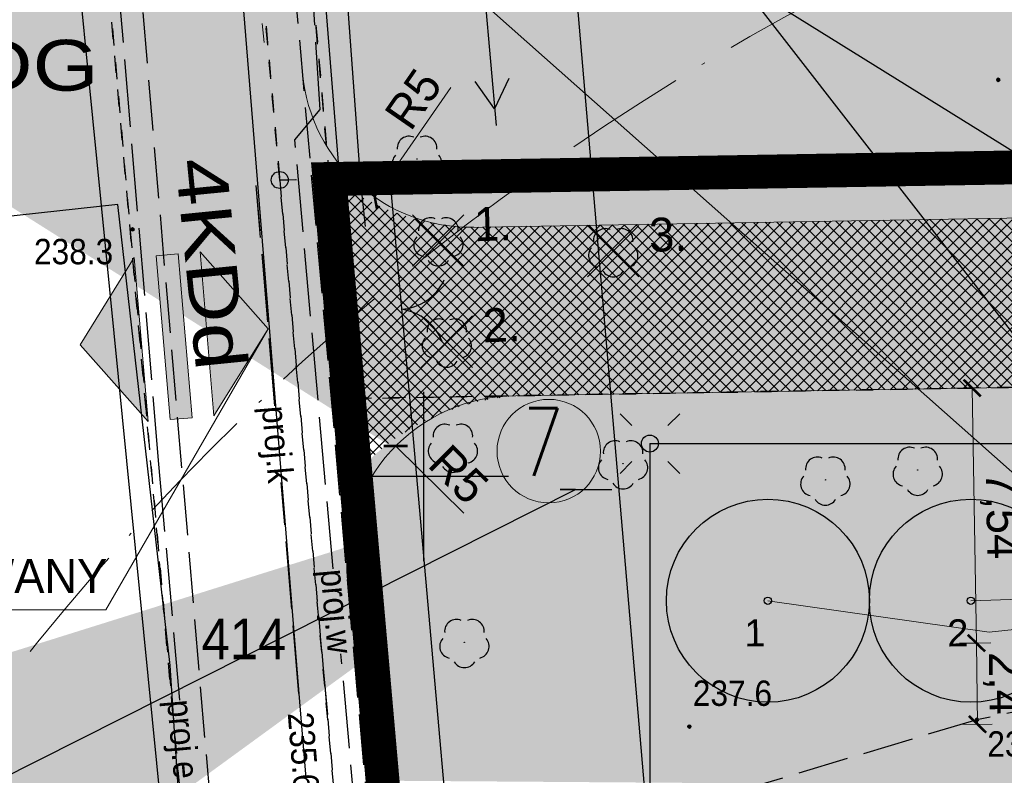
# Model space of a CAD drawing. Extents: x 40810 to 6568062, y -66833 to 5647239.
# Tile 7 of 43: x 6567738 to 6567767, y 5646991 to 5647013. Entities that reach past the tile are written whole.
import ezdxf
from ezdxf import colors
from ezdxf.entities.mleader import LeaderData, LeaderLine
from ezdxf.enums import TextEntityAlignment as Align
from ezdxf.math import Vec2, Vec3

# ---------------------------------------------------------------- set-up
doc = ezdxf.new("R2010")
doc.units = 0
doc.header["$MEASUREMENT"] = 0
for name, pattern in [('ACAD_ISO10W100', [18, 12, -3, 0, -3]), ('DGN_STYLE_2191', [1, -0.25, 0.5, -0.25]), ('DGN_STYLE_9021', [7.5, 3.75, 3.75]), ('KTJZ01_05', [2, 1.5, -0.5]), ('PZAG_03_05', [9, 4.5, 4.5]), ('SUPE_P_01_05', [2.5, 2, -0.5]), ('SUPK_P_01_05', [2.5, 2, -0.5]), ('SUPW_P_01_05', [2.5, 2, -0.5])]:
    doc.linetypes.add(name, pattern=pattern)
doc.layers.get('0').update_dxf_attribs({"linetype": 'CONTINUOUS'})
doc.layers.get('Defpoints').update_dxf_attribs({"linetype": 'CONTINUOUS'})
for name, color, linetype, lineweight in [('_EKO_DŹ_odwierty', 4, 'CONTINUOUS', 25), ('_Eko_DŹ_odwierty_obszar', 4, 'CONTINUOUS', 25), ('_EKO_DŹ_odwierty_OPIS', 3, 'CONTINUOUS', 15), ('_EKO_DŹ_poziomy', 3, 'CONTINUOUS', 20), ('A_wymiarowanie', 176, 'CONTINUOUS', 9), ('E_opisy', 7, 'CONTINUOUS', 15), ('l. przekrojowa', 1, 'CONTINUOUS', 30), ('l.widokowa', 140, 'CONTINUOUS', 15), ('szraf1', 8, 'CONTINUOUS', 5), ('wymiarowanie', 176, 'CONTINUOUS', 9)]:
    doc.layers.add(name, color=color, linetype=linetype, lineweight=lineweight)
for name, color, linetype in [('BDOT1', 7, 'CONTINUOUS'), ('EWID', 7, 'CONTINUOUS'), ('GESUT1', 7, 'CONTINUOUS'), ('GESUT2', 7, 'CONTINUOUS'), ('PZAG', 7, 'CONTINUOUS'), ('REDAKCJA1', 7, 'CONTINUOUS'), ('Z-zielen', 62, 'CONTINUOUS')]:
    doc.layers.add(name, color=color, linetype=linetype)
doc.styles.add('Arial_1', font='arial.ttf')
doc.styles.get("Standard").update_dxf_attribs({"font": 'GOTHIC.TTF'})
doc.styles.add('STYLE-GEO_140', font='geo_140.shx', dxfattribs={"bigfont": 'geo_140big.shx'})
doc.styles.add('STYLE-SWISSNRW_1250', font='SWISSNRW_1250.shx')
doc.dimstyles.new('Skala 1-50', dxfattribs={"dimtxt": 1, "dimasz": 0.5, "dimexe": 0.5, "dimexo": 0.5, "dimgap": 0.2, "dimtad": 1, "dimtxsty": 'Standard', "dimblk": 'ARCHTICK', "dimcen": 0.5, "dimclrd": 256, "dimclre": 256, "dimadec": 0, "dimazin": 0, "dimtfac": 1, "dimtdec": 1, "dimtmove": 1, "dimatfit": 3, "dimldrblk": 'ARCHTICK', "dimfxl": 0, "dimlwd": -1, "dimlwe": -1, "dimarcsym": 0})
pattern_1 = [(0, (0.0400000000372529, 0.01999999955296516), (0, 1), [0, -1]), (0, (0.3600000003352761, 0.0400000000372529), (0, 1), [0, -1]), (0, (0.1799999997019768, 0.2599999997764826), (0, 1), [0, -1]), (0, (0.400000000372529, 0.4199999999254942), (0, 1), [0, -1]), (0, (0.1399999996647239, 0.4800000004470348), (0, 1), [0, -1]), (0, (0.2199999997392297, 0.7199999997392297), (0, 1), [0, -1]), (0, (0.0800000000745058, 0.900000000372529), (0, 1), [0, -1]), (0, (0.400000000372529, 0.8799999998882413), (0, 1), [0, -1]), (0, (0.6399999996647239, 0.9199999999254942), (0, 1), [0, -1]), (0, (0.7599999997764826, 0.6799999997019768), (0, 1), [0, -1]), (0, (0.9599999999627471, 0.6600000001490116), (0, 1), [0, -1]), (0, (0.9599999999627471, 0.2999999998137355), (0, 1), [0, -1]), (0, (0.7800000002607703, 0.1799999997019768), (0, 1), [0, -1]), (0, (0.5, 0.2400000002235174), (0, 1), [0, -1]), (0, (0.6799999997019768, 0.4199999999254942), (0, 1), [0, -1]), (0, (0.5, 0.599999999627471), (0, 1), [0, -1]), (0, (0.9199999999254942, 0.0400000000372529), (0, 1), [0, -1])]

# ---------------------------------------------------------------- blocks, each defined once
blk = doc.blocks.new('K100')
at = {"layer": 'REDAKCJA1', "color": 7, "linetype": 'Continuous'}
for p, q in [((8.585629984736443e-09, -50.00186269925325), (8.585629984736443e-09, 50.00186273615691)), ((50.00186272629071, 1.845182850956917e-08), (-50.00186270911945, 1.845182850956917e-08))]:
    blk.add_line(p, q, dxfattribs=at)
blk = doc.blocks.new('OBOP02_1')
at = {"layer": 'BDOT1', "color": 7, "linetype": 'Continuous'}
blk.add_circle((4.536559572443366e-09, -2.65572452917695e-09), 0.01, dxfattribs=at)
for centre, radius, start, end in [((-0.4702281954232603, 0.6472135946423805), 0.6999999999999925, 66, 186), ((0.4702282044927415, 0.6472135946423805), 0.6999999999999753, 354.0000000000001, 114), ((-0.7608452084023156, -0.2472135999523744), 0.6999999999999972, 138, 258.0000000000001), ((0.7608452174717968, -0.2472135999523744), 0.6999999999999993, 282, 42.00000000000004), ((4.536559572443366e-09, -0.8000000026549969), 0.6999999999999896, 210, 330.0000000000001)]:
    blk.add_arc(centre, radius, start, end, dxfattribs=at)
blk = doc.blocks.new('DWG_H0_11')
at = {"layer": 'BDOT1', "linetype": 'Continuous'}
blk.add_hatch(color=7, dxfattribs=at).paths.add_polyline_path([(0.08999999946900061, -2.728484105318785e-10, 0.9999999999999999), (-0.09000000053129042, -2.728484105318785e-10, 0.9999999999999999)], flags=16)
at = {"layer": 'BDOT1', "color": 7, "linetype": 'Continuous'}
blk.add_lwpolyline([(0.08999999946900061, -2.728484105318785e-10, 0.9999999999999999), (-0.09000000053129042, -2.728484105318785e-10, 0.9999999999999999)], format="xyb", close=True, dxfattribs=at)
blk = doc.blocks.new('RTPW01_1')
at = {"layer": 'BDOT1', "color": 7, "linetype": 'Continuous'}
blk.add_circle((-5.311449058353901e-10, -2.728484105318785e-10), 0.09, dxfattribs=at)
blk.add_blockref('DWG_H0_11', (-5.311449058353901e-10, -2.728484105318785e-10), dxfattribs=at)
blk = doc.blocks.new('SUPE04_1')
at = {"layer": 'GESUT1', "color": 230, "linetype": 'Continuous'}
for p, q in [((0.004300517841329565, -4.999418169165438), (0.004279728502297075, 5.000622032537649)), ((-0.9957185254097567, 2.30060891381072), (0.004282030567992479, 4.000617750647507)), ((0.004282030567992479, 4.000617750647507), (1.004289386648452, 2.300612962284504))]:
    blk.add_line(p, q, dxfattribs=at)
blk = doc.blocks.new('SUPE00_1')
at = {"layer": 'GESUT1', "color": 230, "linetype": 'Continuous', "rotation": 270}
blk.add_blockref('SUPE04_1', (4.999418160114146, 0.004300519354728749), dxfattribs=at)
blk = doc.blocks.new('EGBP04_1')
at = {"layer": 'EWID', "color": 92, "linetype": 'Continuous'}
blk.add_circle((-2.328306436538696e-10, 3.899913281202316e-09), 0.5, dxfattribs=at)
blk = doc.blocks.new('Y0_18R')
at = {"layer": 'EWID', "linetype": 'Continuous'}
h = blk.add_hatch(color=7, dxfattribs=at)
edge = h.paths.add_edge_path()
edge.add_arc((4.536559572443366e-09, 1.815351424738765e-09), 0.09, 0, 360)
at = {"layer": 'EWID', "color": 92, "linetype": 'Continuous'}
blk.add_circle((4.536559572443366e-09, 1.815351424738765e-09), 0.09, dxfattribs=at)
blk = doc.blocks.new('ZJZAD')
at = {"layer": 'wymiarowanie', "linetype": 'Continuous'}
for points in [[(6567732.513927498, 5647006.678935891), (6567732.513927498, 5646999.738248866), (6567729.92421327, 5647003.208592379)], [(6567734.37367898, 5647006.678935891), (6567733.443803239, 5647006.678935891), (6567733.443803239, 5646999.738248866), (6567734.37367898, 5646999.738248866)], [(6567735.303554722, 5647006.678935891), (6567735.303554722, 5646999.738248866), (6567737.89326895, 5647003.208592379)]]:
    blk.add_hatch(color=1, dxfattribs=at).paths.add_polyline_path(points)
at = {"layer": 'wymiarowanie', "color": 1, "linetype": 'Continuous'}
for points in [[(6567732.513927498, 5647006.678935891), (6567732.513927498, 5646999.738248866), (6567729.92421327, 5647003.208592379), (6567732.513927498, 5647006.678935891)], [(6567735.303554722, 5647006.678935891), (6567735.303554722, 5646999.738248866), (6567737.89326895, 5647003.208592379), (6567735.303554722, 5647006.678935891)]]:
    blk.add_lwpolyline(points, dxfattribs=at)
blk.add_lwpolyline([(6567734.37367898, 5647006.678935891), (6567733.443803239, 5647006.678935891), (6567733.443803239, 5646999.738248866), (6567734.37367898, 5646999.738248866)], close=True, dxfattribs=at)
blk = doc.blocks.new('KTOK02_6')
at = {"layer": 'BDOT1', "color": 7, "linetype": 'Continuous'}
for centre, radius, start, end in [((-5.059674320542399, -0.5708176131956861), 5.1048333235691, 6.334216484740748, 66.47685954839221), ((5.078386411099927, -0.5640605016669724), 5.094869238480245, 113.457350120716, 173.7297967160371)]:
    blk.add_arc(centre, radius, start, end, dxfattribs=at)
blk = doc.blocks.new('_ArchTick')
at = {"color": 0, "linetype": 'ByBlock', "const_width": 0.15}
blk.add_lwpolyline([(-0.5, -0.5), (0.5, 0.5)], dxfattribs=at)
blk = doc.blocks.new('*D289')
at = {"layer": 'Defpoints', "color": 0}
for p in [(6567766.208843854, 5647002.613537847), (6567767.13409227, 5647002.62920848), (6567767.261785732, 5646995.089744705)]:
    blk.add_point(p, dxfattribs=at)
at = {"layer": 'wymiarowanie'}
for p, q in [((6567766.634163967, 5647002.620741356), (6567765.708915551, 5647002.605070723)), ((6567766.336537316, 5646995.074074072), (6567766.208843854, 5647002.613537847)), ((6567766.761857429, 5646995.081277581), (6567765.836609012, 5646995.065606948))]:
    blk.add_line(p, q, dxfattribs=at)
at = {"layer": 'wymiarowanie', "linetype": 'Continuous', "xscale": 0.5000000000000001, "yscale": 0.5000000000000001, "zscale": 0.5}
for p, rotation in [((6567766.208843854, 5647002.613537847), 90.97030732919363), ((6567766.336537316, 5646995.074074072), 270.9703073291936)]:
    blk.add_blockref('_ArchTick', p, dxfattribs=dict(at, rotation=rotation))
at = {"layer": 'wymiarowanie', "color": 0, "linetype": 'Continuous', "insert": (6567767.043620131, 5646998.856862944), "char_height": 1, "attachment_point": 5, "rotation": 270.9703073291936}
blk.add_mtext('7,54', dxfattribs=at)
blk = doc.blocks.new('*D290')
at = {"layer": 'Defpoints', "color": 0}
for p in [(6567767.261785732, 5646995.089744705), (6567767.296749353, 5646992.689999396), (6567766.369052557, 5646992.676483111)]:
    blk.add_point(p, dxfattribs=at)
at = {"layer": 'wymiarowanie'}
for p, q in [((6567766.761838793, 5646995.082460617), (6567765.834141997, 5646995.068944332)), ((6567766.334088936, 5646995.07622842), (6567766.369052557, 5646992.676483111)), ((6567766.796802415, 5646992.682715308), (6567765.869105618, 5646992.669199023))]:
    blk.add_line(p, q, dxfattribs=at)
at = {"layer": 'wymiarowanie', "linetype": 'Continuous', "xscale": 0.5000000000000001, "yscale": 0.5000000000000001, "zscale": 0.5}
for p, rotation in [((6567766.334088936, 5646995.07622842), 90.83472451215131), ((6567766.369052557, 5646992.676483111), 270.8347245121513)]:
    blk.add_blockref('_ArchTick', p, dxfattribs=dict(at, rotation=rotation))
at = {"layer": 'wymiarowanie', "color": 0, "linetype": 'Continuous', "insert": (6567767.122529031, 5646993.887588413), "char_height": 1, "attachment_point": 5, "rotation": 270.8347245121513}
blk.add_mtext('2,4', dxfattribs=at)
blk = doc.blocks.new('*D310')
at = {"layer": 'Defpoints', "color": 0}
for p in [(6567751.396256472, 5647012.362912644), (6567748.55107865, 5647008.25134808)]:
    blk.add_point(p, dxfattribs=at)
at = {"layer": 'wymiarowanie'}
blk.add_line((6567750.797275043, 5647011.497324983), (6567748.55107865, 5647008.25134808), dxfattribs=at)
at = {"layer": 'wymiarowanie', "linetype": 'Continuous', "xscale": 0.5, "yscale": 0.5, "zscale": 0.5, "rotation": 235.3169999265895}
blk.add_blockref('_ArchTick', (6567748.55107865, 5647008.25134808), dxfattribs=at)
at = {"layer": 'wymiarowanie', "color": 0, "linetype": 'Continuous', "insert": (6567749.691136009, 5647011.151097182), "char_height": 1, "attachment_point": 5, "rotation": 55.31699992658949}
blk.add_mtext('R5', dxfattribs=at)
blk = doc.blocks.new('*D311')
at = {"layer": 'Defpoints', "color": 0}
for p in [(6567749.168596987, 5647000.899592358), (6567752.723204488, 5646997.383235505)]:
    blk.add_point(p, dxfattribs=at)
at = {"layer": 'wymiarowanie'}
blk.add_line((6567751.179282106, 5646998.910543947), (6567749.168596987, 5647000.899592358), dxfattribs=at)
at = {"layer": 'wymiarowanie', "linetype": 'Continuous', "xscale": 0.5, "yscale": 0.5, "zscale": 0.5, "rotation": 135.3099406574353}
blk.add_blockref('_ArchTick', (6567749.168596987, 5647000.899592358), dxfattribs=at)
at = {"layer": 'wymiarowanie', "color": 0, "linetype": 'Continuous', "insert": (6567751.030534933, 5647000.060018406), "char_height": 1, "attachment_point": 5, "rotation": 315.3099406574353}
blk.add_mtext('R5', dxfattribs=at)

msp = doc.modelspace()

# ---------------------------------------------------------------- hatches: boundary and pattern name
at = {"layer": 'szraf1', "true_color": 0xc7c8ca}
h = msp.add_hatch(dxfattribs=at)
h.set_pattern_fill('ANSI37', color=9, scale=2, style=0)
h.set_pattern_definition([(45, (0, 0), (-0.1767766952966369, 0.1767766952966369), []), (135, (0, 0), (-0.1767766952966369, -0.1767766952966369), [])])
h.paths.add_polyline_path([(6567823.290277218, 5646949.789298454), (6567823.249822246, 5646947.075506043), (6567815.664571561, 5646947.380083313, 0.1966573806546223), (6567818.004233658, 5646952.370491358), (6567818.831690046, 5646976.873305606, 0.1608154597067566), (6567817.350105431, 5646983.958499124), (6567809.203317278, 5646997.767785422, 0.2654325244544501), (6567799.729148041, 5647003.178499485), (6567753.06303861, 5647002.389708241, 0.2081719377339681), (6567747.979839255, 5647000.074529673), (6567747.209997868, 5647008.789999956), (6567747.350053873, 5647008.792367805, 0.1638587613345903), (6567751.584473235, 5647007.366387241), (6567799.729148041, 5647008.178499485, -0.2744804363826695), (6567813.50975784, 5647000.308369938), (6567821.656545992, 5646986.49908364, -0.14264435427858), (6567823.866820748, 5646977.829202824), (6567822.996147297, 5646952.046635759, 0.08184528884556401)])
at = {"layer": 'Z-zielen', "linetype": 'Continuous'}
h = msp.add_hatch(dxfattribs=at)
h.set_pattern_fill('STIPPLE', color=256, style=0)
h.set_pattern_definition(pattern_1)
h.paths.add_polyline_path([(6567834.600000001, 5646957.495000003), (6567823.191362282, 5646957.827383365), (6567823.444938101, 5646965.336324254), (6567828.442089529, 5646965.167571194), (6567828.863972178, 5646977.660449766), (6567823.866820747, 5646977.829202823, 0.1426547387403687), (6567821.656545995, 5646986.499083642), (6567813.2373845, 5647000.769395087, 0.2607595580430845), (6567799.458200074, 5647008.176205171), (6567751.703012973, 5647007.367391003), (6567753.913369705, 5647007.404827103), (6567751.011241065, 5647008.834453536), (6567829.898409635, 5647009.741269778)])
h.paths.add_polyline_path([(6567821.79, 5646988.53), (6567828.8, 5646988.46), (6567828.94, 5647000.44), (6567821.94, 5647000.52)], flags=16)
h.paths.add_polyline_path([(6567821.940000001, 5647003.02), (6567820.471388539, 5647003.038372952), (6567820.303639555, 5646991.746975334), (6567818.547591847, 5646991.768944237), (6567820.448493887, 5646988.546803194), (6567821.790000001, 5646988.53)], flags=16)
h.paths.add_polyline_path([(6567829.530103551, 5646985.826366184, 0.9999999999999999), (6567825.131237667, 5646985.826366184, 0.9999999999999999)], flags=16)
h.paths.add_polyline_path([(6567821.94, 5647003.02), (6567825.040000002, 5647003.02), (6567825.040000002, 5647000.52), (6567821.94, 5647000.52)], flags=16)
edge = h.paths.add_edge_path()
edge.add_arc((6567747.431800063, 5647001.680976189), 7.111861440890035, -80.85914135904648, 5.919009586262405, ccw=False)
edge.add_line((6567748.561161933, 5646994.662188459), (6567748.005706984, 5647000.103134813))
edge.add_arc((6567753.177665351, 5646995.400115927), 6.990532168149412, 91.00105870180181, 137.7187995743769, ccw=False)
edge.add_line((6567753.055534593, 5647002.389581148), (6567754.503133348, 5647002.41409866))
h = msp.add_hatch(dxfattribs=at)
h.set_pattern_fill('STIPPLE', color=256, style=0)
h.set_pattern_definition(pattern_1)
h.paths.add_polyline_path([(6567747.986422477, 5647000.000000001), (6567748.78050151, 5646991.010109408), (6567776.083981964, 5646990.813566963), (6567776.232098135, 5646993.83994063), (6567795.522885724, 5646992.89581478, 0.4504941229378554), (6567796.570643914, 5646993.969516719), (6567796.500269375, 5646998.124673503), (6567782.902219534, 5646997.894367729), (6567782.842761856, 5647001.404954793), (6567772.844195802, 5647001.23561231), (6567772.81898224, 5647002.724308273), (6567753.063037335, 5647002.389708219, 0.2147228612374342)])

# ---------------------------------------------------------------- linework, layer by layer
at = {"lineweight": 5}
msp.add_circle((6567753.69314584, 5647000.748383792), 1.529578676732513, dxfattribs=at)
at = {"layer": '_EKO_DŹ_odwierty'}
for centre in [(6567760.17066661, 5646996.327922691), (6567766.17066661, 5646996.327922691)]:
    msp.add_circle(centre, 0.1078126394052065, dxfattribs=at)
at = {"layer": '_Eko_DŹ_odwierty_obszar'}
for centre in [(6567760.17066661, 5646996.327922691), (6567766.17066661, 5646996.327922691)]:
    msp.add_circle(centre, 3, dxfattribs=at)
at = {"layer": '_EKO_DŹ_poziomy'}
for points in [[(6567766.17066661, 5646996.327922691), (6567766.17066661, 5646996.327922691), (6567766.17066661, 5646996.327922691), (6567772.624539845, 5646996.542482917), (6567780.375629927, 5646995.9064544), (6567780.743546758, 5646995.892850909), (6567781.087245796, 5646995.997746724), (6567781.292114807, 5646995.968518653)], [(6567760.17066661, 5646996.327922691), (6567766.713039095, 5646995.401859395), (6567773.469039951, 5646996.114749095), (6567776.594787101, 5646995.818625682), (6567778.31703623, 5646995.393421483), (6567780.088091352, 5646995.648573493), (6567781.073779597, 5646995.748109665), (6567781.278648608, 5646995.718881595)]]:
    msp.add_lwpolyline(points, dxfattribs=at)
at = {"layer": 'BDOT1', "color": 7, "linetype": 'DGN_STYLE_9021'}
for points in [[(6567748.14, 5647008.69), (6567746.41, 5647032.28)], [(6567748.28, 5647007.39), (6567748.14, 5647008.69), (6567786.71, 5647009.83), (6567786.9, 5647009.74)], [(6567740.95, 5647008.04), (6567727.33, 5647006.55)], [(6567743.71, 5646975.98), (6567743.71, 5646976.03), (6567742.5, 5646994.41), (6567740.95, 5647008.04)]]:
    msp.add_lwpolyline(points, dxfattribs=at)
at = {"layer": 'BDOT1', "color": 7, "linetype": 'KTJZ01_05'}
msp.add_lwpolyline([(6567740.08, 5647032.17), (6567740.84, 5647023.67), (6567745.84, 5646965.1), (6567750.55, 5646965.68), (6567748.8, 5646984.74), (6567748.58, 5646987.49), (6567745.36, 5647023.84), (6567744.6, 5647032.25)], dxfattribs=at)
msp.add_lwpolyline([(6567748.58, 5646987.49), (6567748.8, 5646984.74), (6567767.38, 5646989.77), (6567776.79, 5646991.74), (6567800.63, 5646990.6), (6567800.82, 5646993.77), (6567776.54, 5646994.91), (6567766.35, 5646992.81)], close=True, dxfattribs=at)
at = {"layer": 'EWID', "color": 92, "linetype": 'DGN_STYLE_2191'}
for p, q in [((6567739.12, 5647032.16), (6567746.37, 5646950.17)), ((6567746.37, 5646950.17), (6567739.12, 5647032.16)), ((6567745.74, 5647008.76), (6567743.65, 5647032.23)), ((6567743.65, 5647032.23), (6567745.74, 5647008.76)), ((6567747.21, 5647008.79), (6567745.14, 5647032.26)), ((6567745.14, 5647032.26), (6567747.21, 5647008.79)), ((6567786.84, 5647009.46), (6567747.21, 5647008.79)), ((6567747.21, 5647008.79), (6567786.84, 5647009.46)), ((6567745.74, 5647008.76), (6567747.21, 5647008.79)), ((6567747.21, 5647008.79), (6567745.74, 5647008.76)), ((6567750.97, 5646949.98), (6567745.74, 5647008.76)), ((6567745.74, 5647008.76), (6567750.97, 5646949.98)), ((6567747.21, 5647008.79), (6567747.783237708, 5647002.30028596)), ((6567747.783237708, 5647002.30028596), (6567747.21, 5647008.79)), ((6567747.783237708, 5647002.30028596), (6567830.442964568, 5647003.700267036)), ((6567830.442964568, 5647003.700267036), (6567747.783237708, 5647002.30028596)), ((6567752.41, 5646949.92), (6567747.783237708, 5647002.30028596)), ((6567747.783237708, 5647002.30028596), (6567752.41, 5646949.92))]:
    msp.add_line(p, q, dxfattribs=at)
at = {"layer": 'GESUT1', "color": 1, "linetype": 'Continuous'}
for p, q in [((6567755.800315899, 5647001.854610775), (6567756.15386917, 5647001.501057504)), ((6567757.568082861, 5647001.854610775), (6567757.21452959, 5647001.501057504)), ((6567756.68419938, 5647000.970727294), (6567756.68419938, 5646969.919999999)), ((6567756.68419938, 5647000.970727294), (6567775.566450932, 5647000.970727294)), ((6567755.800315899, 5647000.086843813), (6567756.15386917, 5647000.440397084)), ((6567757.568082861, 5647000.086843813), (6567757.21452959, 5647000.440397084))]:
    msp.add_line(p, q, dxfattribs=at)
at = {"layer": 'GESUT1', "color": 44, "linetype": 'Continuous'}
msp.add_lwpolyline([(6567746.36, 5646992.98), (6567744.68, 5647013.76)], dxfattribs=at)
at = {"layer": 'GESUT1', "color": 1, "linetype": 'Continuous'}
msp.add_circle((6567756.68419938, 5647000.970727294), 0.25, dxfattribs=at)
at = {"layer": 'GESUT2', "color": 5, "linetype": 'SUPW_P_01_05'}
for points in [[(6567747.32, 5646997.27), (6567746.19, 5647009.95), (6567746.94, 5647010.84), (6567745.55, 5647032.27)], [(6567751.21, 5646949.35), (6567751.35, 5646952.13), (6567747.55, 5646994.76)]]:
    msp.add_lwpolyline(points, dxfattribs=at)
at = {"layer": 'GESUT2', "color": 230, "linetype": 'SUPE_P_01_05'}
msp.add_lwpolyline([(6567742.788184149, 5646993.393526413), (6567742.170163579, 5647000.364901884), (6567740.731485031, 5647017.412901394), (6567739.48663686, 5647032.164057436)], dxfattribs=at)
at = {"layer": 'GESUT2', "color": 44, "linetype": 'SUPK_P_01_05'}
for points in [[(6567745.593698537, 5647002.082296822), (6567745.04558214, 5647008.594142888)], [(6567747.147257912, 5646983.625384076), (6567745.784096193, 5646999.820295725)]]:
    msp.add_lwpolyline(points, dxfattribs=at)
at = {"layer": 'l. przekrojowa', "color": 7, "linetype": 'Continuous'}
msp.add_lwpolyline([(6567748.988470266, 5647008.897045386), (6567749.561708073, 5647002.452330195), (6567751.464135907, 5646980.914652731)], dxfattribs=at)
at = {"layer": 'l.widokowa', "color": 5, "linetype": 'Continuous'}
for p, q in [((6567751.15950907, 5647007.358185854), (6567799.458200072, 5647008.17620517)), ((6567752.723204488, 5647002.383952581), (6567799.542871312, 5647003.176922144))]:
    msp.add_line(p, q, dxfattribs=at)
for centre, start, end in [((6567751.396256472, 5647012.362912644), 185.1637138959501, 270.9703073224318), ((6567752.723204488, 5646997.383235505), 90, 185.1637139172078)]:
    msp.add_arc(centre, 5, start, end, dxfattribs=at)
at = {"layer": 'PZAG', "color": 53, "linetype": 'Continuous'}
for points in [[(6567745.63, 5647032.27), (6567751.62, 5646957.55), (6567751.62, 5646957.34), (6567758.07, 5646951.67)], [(6567739.51, 5646952.44), (6567745.63, 5646956.09), (6567738.08, 5647032.14)]]:
    msp.add_lwpolyline(points, dxfattribs=at)
at = {"layer": 'PZAG', "color": 191, "linetype": 'PZAG_03_05'}
msp.add_lwpolyline([(6567752.96, 5647032.39), (6567757.87, 5646974.96), (6567757.87, 5646974.59), (6567831.71, 5646971.95)], dxfattribs=at)
at = {"layer": 'wymiarowanie'}
for p, q in [((6567745.278934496, 5647012.82266461), (6567745.225565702, 5647013.384083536)), ((6567746.838479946, 5646996.41685418), (6567747.166510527, 5646992.966100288))]:
    msp.add_line(p, q, dxfattribs=at)
at = {"layer": 'wymiarowanie', "color": 7, "linetype": 'Continuous'}
msp.add_line((6567745.04558214, 5647008.594142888), (6567745.158170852, 5647007.256543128), dxfattribs=at)
at = {"layer": 'wymiarowanie', "color": 1, "linetype": 'Continuous', "lineweight": 30}
for p, q in [((6567749.664351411, 5647007.730648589), (6567751.185648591, 5647006.209351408)), ((6567749.664351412, 5647006.20935141), (6567751.185648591, 5647007.730648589)), ((6567754.838744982, 5647007.418035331), (6567756.360042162, 5647005.89673815)), ((6567754.838744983, 5647005.896738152), (6567756.360042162, 5647007.418035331)), ((6567749.919351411, 5647004.74564859), (6567751.440648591, 5647003.224351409)), ((6567749.919351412, 5647003.224351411), (6567751.440648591, 5647004.74564859))]:
    msp.add_line(p, q, dxfattribs=at)
at = {"layer": 'wymiarowanie', "color": 30, "linetype": 'KTJZ01_05', "const_width": 1}
msp.add_lwpolyline([(6567786.84, 5647009.460000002), (6567747.210000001, 5647008.789999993), (6567747.783237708, 5647002.30028596), (6567752.41, 5646949.92), (6567823.249822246, 5646947.075506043), (6567823.41, 5646957.820000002), (6567834.6, 5646957.54), (6567830.44, 5647003.7), (6567829.857942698, 5647010.192665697), (6567786.84, 5647009.460000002)], dxfattribs=at)
at = {"layer": 'wymiarowanie', "linetype": 'Continuous'}
msp.add_lwpolyline([(6567745.396491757, 5647004.367036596), (6567740.59769765, 5646996.055281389), (6567729.423449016, 5646996.055281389)], dxfattribs=at)
at = {"layer": 'wymiarowanie', "color": 1, "linetype": 'ACAD_ISO10W100', "ltscale": 0.3}
msp.add_arc((6567796.86, 5646947.89), 75, 29.26094233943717, 153.7692888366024, dxfattribs=at)

# ---------------------------------------------------------------- block references
at = {"layer": 'BDOT1', "color": 7, "linetype": 'Continuous', "xscale": 0.5, "yscale": 0.5, "zscale": 0.5}
for name, p in [('RTPW01_1', (6567766.98, 5647011.72)), ('OBOP02_1', (6567749.8, 5647009.38)), ('OBOP02_1', (6567750.43, 5647006.97)), ('RTPW01_1', (6567741.39, 5647007.3)), ('OBOP02_1', (6567755.6, 5647006.65)), ('OBOP02_1', (6567750.68, 5647003.98)), ('OBOP02_1', (6567750.86, 5647000.87)), ('OBOP02_1', (6567755.89, 5647000.38)), ('OBOP02_1', (6567764.6, 5647000.19)), ('OBOP02_1', (6567761.87, 5646999.9)), ('OBOP02_1', (6567751.2, 5646995.1)), ('RTPW01_1', (6567766.35, 5646992.81)), ('RTPW01_1', (6567757.85, 5646992.61))]:
    msp.add_blockref(name, p, dxfattribs=at)
at = {"layer": 'BDOT1', "color": 7, "linetype": 'Continuous', "xscale": 0.2999986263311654, "yscale": 0.2999986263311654, "zscale": 0.2999986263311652, "rotation": 268.066306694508}
msp.add_blockref('KTOK02_6', (6567749.34298835, 5647004.94269223), dxfattribs=at)
at = {"layer": 'EWID', "color": 92, "linetype": 'Continuous', "xscale": 0.5, "yscale": 0.5, "zscale": 0.5}
for name, p in [('EGBP04_1', (6567745.74, 5647008.76)), ('Y0_18R', (6567747.21, 5647008.79)), ('EGBP04_1', (6567747.78, 5647002.3))]:
    msp.add_blockref(name, p, dxfattribs=at)
at = {"layer": 'GESUT1', "color": 230, "linetype": 'Continuous', "xscale": 0.4999979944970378, "yscale": 0.4999979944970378, "zscale": 0.4999979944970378, "rotation": 274.9998804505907}
msp.add_blockref('SUPE00_1', (6567751.7, 5647015.35), dxfattribs=at)
at = {"layer": 'REDAKCJA1', "color": 7, "linetype": 'Continuous', "xscale": 0.04999813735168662, "yscale": 0.04999813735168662, "zscale": 0.04999813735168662}
msp.add_blockref('K100', (6567750, 5647000), dxfattribs=at)
at = {"layer": 'wymiarowanie', "color": 7, "linetype": 'Continuous', "xscale": 0.7, "yscale": 0.7, "zscale": 0.7, "rotation": 4.879392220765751}
msp.add_blockref('ZJZAD', (2323218.287395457, 1317377.998204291), dxfattribs=at)

# ---------------------------------------------------------------- texts
at = {"layer": '_EKO_DŹ_odwierty_OPIS', "color": 3, "char_height": 0.8, "width": 1.707543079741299, "attachment_point": 1, "rotation": 0.6593400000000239, "style": 'Arial_1'}
for s, insert in [('1', (6567759.471490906, 5646995.77397301)), ('2', (6567765.471490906, 5646995.77397301))]:
    msp.add_mtext(s, dxfattribs=dict(at, insert=insert))
at = {"layer": 'A_wymiarowanie', "color": 1, "linetype": 'ByBlock', "char_height": 0.9999999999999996, "width": 20.30580879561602, "attachment_point": 1, "rotation": 1.8054425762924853}
for s, insert in [('{\\fCentury Gothic|b0|i0|c238|p0;1.}', (6567751.46825482, 5647007.947618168)), ('{\\fCentury Gothic|b0|i0|c238|p0;3.}', (6567756.642648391, 5647007.63500491)), ('{\\fCentury Gothic|b0|i0|c238|p0;2.}', (6567751.72325482, 5647004.962618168))]:
    msp.add_mtext(s, dxfattribs=dict(at, insert=insert))
at = {"layer": 'BDOT1', "color": 7, "linetype": 'Continuous', "style": 'STYLE-GEO_140', "width": 0.9332799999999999}
for s, p in [('238.3', (6567739.647010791, 5647006.645)), ('237.6', (6567759.12265313, 5646993.595)), ('237.7', (6567767.828972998, 5646992.095))]:
    msp.add_text(s, height=0.75, dxfattribs=at).set_placement(p, align=Align.MIDDLE_CENTER)
at = {"layer": 'EWID', "color": 92, "linetype": 'Continuous', "style": 'STYLE-GEO_140', "width": 0.9333000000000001}
msp.add_text('414', height=1.2, dxfattribs=at).set_placement((6567744.681939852, 5646995.2), align=Align.MIDDLE_CENTER)
at = {"layer": 'GESUT1', "color": 44, "linetype": 'Continuous', "style": 'STYLE-GEO_140', "width": 0.9332799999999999}
msp.add_text('235.64', height=0.75, rotation=274.629075, dxfattribs=at).set_placement((6567746.464926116, 5646991.607522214), align=Align.MIDDLE_CENTER)
at = {"layer": 'GESUT2', "color": 44, "linetype": 'Continuous', "style": 'STYLE-GEO_140', "width": 0.9332799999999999}
msp.add_text('proj.k', height=0.75, rotation=274.8113722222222, dxfattribs=at).set_placement((6567745.679153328, 5647000.947174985), align=Align.MIDDLE_CENTER)
at = {"layer": 'GESUT2', "color": 5, "linetype": 'Continuous', "style": 'STYLE-GEO_140', "width": 0.9332799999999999}
msp.add_text('proj.w', height=0.75, rotation=275.0997083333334, dxfattribs=at).set_placement((6567747.425615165, 5646996.017209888), align=Align.MIDDLE_CENTER)
at = {"layer": 'GESUT2', "color": 230, "linetype": 'Continuous', "style": 'STYLE-GEO_140', "width": 0.9332799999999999}
msp.add_text('proj.e', height=0.75, rotation=275.0660944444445, dxfattribs=at).set_placement((6567742.885790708, 5646992.23965363), align=Align.MIDDLE_CENTER)
at = {"layer": 'PZAG', "color": 191, "linetype": 'Continuous', "style": 'STYLE-SWISSNRW_1250', "width": 1.2}
msp.add_text('1MN,RM,DG', height=1.5, dxfattribs=at).set_placement((6567733.196577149, 5647012.15), align=Align.MIDDLE_CENTER)
msp.add_text('4KDd', height=1.5, rotation=275.6716, dxfattribs=at).set_placement((6567742.962945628, 5647006.214422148), align=Align.CENTER)
at = {"layer": 'wymiarowanie', "linetype": 'Continuous', "insert": (6567729.423449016, 5646997.557852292), "char_height": 1, "width": 11.17424863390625, "attachment_point": 1}
msp.add_mtext('PROJEKTOWANY ZJAZD Z2 wg odrębnego opracowania', dxfattribs=at)

# ---------------------------------------------------------------- dimensions: what is measured, and where the dimension line sits
at = {"layer": 'wymiarowanie', "linetype": 'Continuous'}
for center, mpoint, picture, middle in [((6567751.396256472, 5647012.362912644), (6567748.55107865, 5647008.25134808), '*D310', (6567749.733893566, 5647011.121509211)), ((6567752.723204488, 5646997.383235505), (6567749.168596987, 5647000.899592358), '*D311', (6567750, 5646999.224923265))]:
    dim = msp.add_radius_dim(center=center, mpoint=mpoint, dimstyle='Skala 1-50', dxfattribs=at)
    dim.commit()
    dim.dimension.update_dxf_attribs({"geometry": picture, "text_midpoint": middle, "dimtype": 164})
for p2, distance, picture, middle in [((6567767.13409227, 5647002.62920848), 0.925381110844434, '*D289', (6567767.043620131, 5646998.856862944)), ((6567767.296749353, 5646992.689999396), -0.9277952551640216, '*D290', (6567767.122529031, 5646993.887588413))]:
    dim = msp.add_aligned_dim(p1=(6567767.261785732, 5646995.089744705), p2=p2, distance=distance, dimstyle='Skala 1-50', dxfattribs=at)
    dim.commit()
    dim.dimension.update_dxf_attribs({"geometry": picture, "text_midpoint": middle})

# ---------------------------------------------------------------- leaders
at = {"layer": 'E_opisy', "linetype": 'ByBlock'}
ml = msp.add_multileader_mtext('Standard', dxfattribs=at)
ml.set_content('{\\Fsimplex.shx|c1;\\Q3;\\W0.7;7}', color=256)
ml.set_leader_properties()
ml.build(insert=Vec2(0, 0))
ml.multileader.update_dxf_attribs({"text_left_attachment_type": 5, "text_right_attachment_type": 5, "dogleg_length": 0.36, "arrow_head_size": 300})
ctx = ml.context
ctx.base_point, ctx.char_height, ctx.arrow_head_size, ctx.landing_gap_size, ctx.plane_origin = Vec3(6567792.350447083, 5646995.505446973), 2, 300, 0, Vec3(6567807.677756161, 5646987.923533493)
ctx.left_attachment, ctx.right_attachment, ctx.text_align_type = 5, 5, 2
notes = []
notes.append((ctx, [(0, (1, 1, 0), (6567793.745011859, 5646995.505446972), (-1, 0), 0.4612314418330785, [(0, [(6567794.878940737, 5646994.602637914)], 0, [])])]))
ctx.mtext.insert, ctx.mtext.alignment, ctx.mtext.flow_direction = Vec3(6567793.283780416, 5646997.905446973), 3, 5
ml = msp.add_multileader_mtext('Standard', dxfattribs=at)
ml.set_content('{\\Fsimplex.shx|c1;\\Q3;\\W0.7;7}', color=256)
ml.set_leader_properties()
ml.build(insert=Vec2(0, 0))
ml.multileader.update_dxf_attribs({"text_left_attachment_type": 5, "text_right_attachment_type": 5, "dogleg_length": 0.36, "arrow_head_size": 300})
ctx = ml.context
ctx.base_point, ctx.char_height, ctx.arrow_head_size, ctx.landing_gap_size, ctx.plane_origin = Vec3(6567776.294158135, 5647003.211091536), 2, 300, 0, Vec3(6567794.761667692, 5646993.883682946)
ctx.left_attachment, ctx.right_attachment, ctx.text_align_type = 5, 5, 2
notes.append((ctx, [(0, (1, 1, 0), (6567777.68872291, 5647003.211091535), (-1, 0), 0.4612314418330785, [(0, [(6567781.953721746, 5647000.556469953)], 0, [])])]))
ctx.mtext.insert, ctx.mtext.alignment, ctx.mtext.flow_direction = Vec3(6567777.227491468, 5647005.611091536), 3, 5
ml = msp.add_multileader_mtext('Standard', dxfattribs=at)
ml.set_content('{\\Fsimplex.shx|c1;\\Q3;\\W0.7; 3}', color=256)
ml.set_leader_properties()
ml.build(insert=Vec2(0, 0))
ml.multileader.update_dxf_attribs({"text_left_attachment_type": 5, "text_right_attachment_type": 5, "dogleg_length": 0.36, "arrow_head_size": 300})
ctx = ml.context
ctx.base_point, ctx.char_height, ctx.arrow_head_size, ctx.landing_gap_size, ctx.plane_origin = Vec3(6567802.978207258, 5646965.47789506), 2, 300, 0, Vec3(6567821.746720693, 5646956.110230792)
ctx.left_attachment, ctx.right_attachment, ctx.text_align_type = 5, 5, 2
notes.append((ctx, [(0, (1, 1, 0), (6567806.459880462, 5646965.47789506), (-1, 0), 1.241743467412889, [(0, [(6567809.579025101, 5646962.711851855)], 0, [])])]))
ctx.mtext.insert, ctx.mtext.alignment, ctx.mtext.flow_direction = Vec3(6567805.218136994, 5646967.87789506), 3, 5
ml = msp.add_multileader_mtext('Standard', dxfattribs=at)
ml.set_content('{\\Fsimplex.shx|c1;\\Q3;\\W0.7;1,2}', color=256)
ml.set_leader_properties()
ml.build(insert=Vec2(0, 0))
ml.multileader.update_dxf_attribs({"text_left_attachment_type": 5, "text_right_attachment_type": 5, "dogleg_length": 0.36, "arrow_head_size": 200})
ctx = ml.context
ctx.base_point, ctx.char_height, ctx.arrow_head_size, ctx.landing_gap_size, ctx.plane_origin = Vec3(6567803.389295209, 5646954.17896665), 2, 200, 0, Vec3(6567821.179782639, 5646944.811302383)
ctx.left_attachment, ctx.right_attachment, ctx.text_align_type = 5, 5, 2
notes.append((ctx, [(0, (1, 1, 0), (6567806.349295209, 5646954.159919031), (-1, 0), 0.3599999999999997, [(0, [(6567809.856416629, 5646949.650055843)], 0, [])])]))
ctx.mtext.insert, ctx.mtext.alignment, ctx.mtext.flow_direction = Vec3(6567805.989295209, 5646956.559919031), 3, 5
ml = msp.add_multileader_mtext('Standard', dxfattribs=at)
ml.set_content('{\\Fsimplex.shx|c1;\\Q3;\\W0.7;7}', color=256)
ml.set_leader_properties()
ml.build(insert=Vec2(0, 0))
ml.multileader.update_dxf_attribs({"text_left_attachment_type": 5, "text_right_attachment_type": 5, "dogleg_length": 0.36, "arrow_head_size": 300})
ctx = ml.context
ctx.base_point, ctx.char_height, ctx.arrow_head_size, ctx.landing_gap_size, ctx.plane_origin = Vec3(6567753.094083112, 5646999.61520825), 2, 300, 0, Vec3(6567768.851894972, 5646994.369106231)
ctx.left_attachment, ctx.right_attachment, ctx.text_align_type = 5, 5, 2
notes.append((ctx, [(0, (1, 1, 0), (6567754.488647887, 5646999.615208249), (-1, 0), 0.4612314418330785, [(0, [(6567756.68419938, 5647000.720727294)], 0, [])])]))
ctx.mtext.insert, ctx.mtext.alignment, ctx.mtext.flow_direction = Vec3(6567754.027416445, 5647002.015208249), 3, 5
for ctx, leaders in notes:
    for number, flags, end, landing, length, lines in leaders:
        leader = LeaderData()
        leader.index, (leader.has_last_leader_line, leader.has_dogleg_vector, leader.attachment_direction) = number, flags
        leader.last_leader_point, leader.dogleg_vector, leader.dogleg_length = Vec3(end), Vec3(landing), length
        for number, points, colour, breaks in lines:
            line = LeaderLine()
            line.index, line.vertices, line.color, line.breaks = number, Vec3.list(points), colors.encode_raw_color(colour), breaks
            leader.lines.append(line)
        ctx.leaders.append(leader)

doc.saveas('drawing.dxf')
